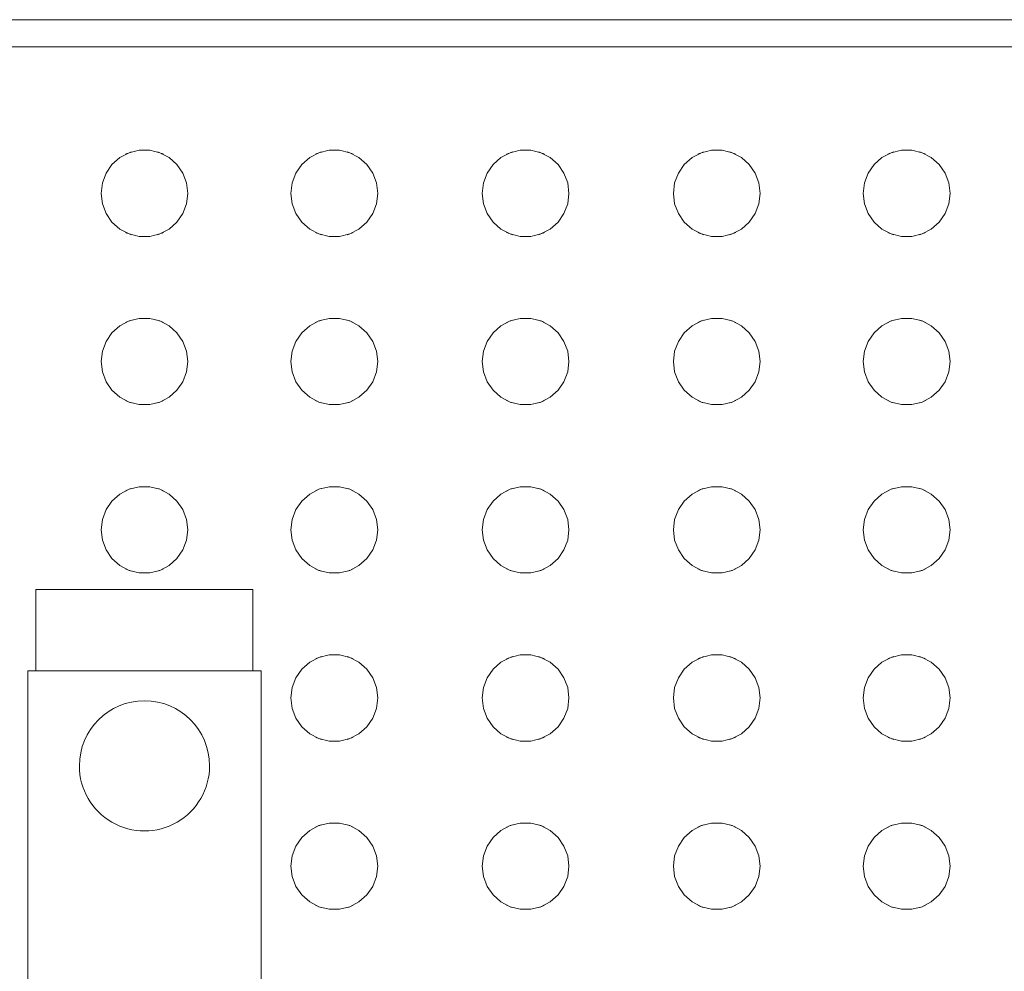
# Model space of a CAD drawing. Header units: metres. Extents: x 1.7 to 42.3, y -72.9 to -47.6.
# Tile 28 of 216: x 10.953 to 11.134, y -70.912 to -70.737. Entities that reach past the tile are written whole.
import ezdxf

# ---------------------------------------------------------------- set-up
doc = ezdxf.new("R2010")
doc.units = ezdxf.units.M
doc.layers.add('A-GENM', color=7, linetype='Continuous', lineweight=18)

# ---------------------------------------------------------------- blocks, each defined once
blk = doc.blocks.new('Grupo1_TIP_19dez18_BebedouroRefrig_BebedouroIndustrial100litros_ABDI-MDIC - Grupo1_TIP_19dez18_BebedouroRefrig_BebedouroIndustrial100litros_ABDI-MDIC-5384539-2PAV - FRIGORÍFICA')
at = {"layer": 'A-GENM', "color": 253, "true_color": 0xaaaaaa}
for p, q in [((-0.0215, -0.24589), (-0.0215, -0.37)), ((0.0215, -0.37), (0.0215, -0.24589)), ((-0.0215, -0.37), (0.0215, -0.37)), ((-0.02, -0.37), (-0.02, -0.385)), ((0.02, -0.385), (0.02, -0.37)), ((-0.02, -0.385), (0.02, -0.385)), ((0.335, -0.485), (-0.335, -0.485)), ((0.34, -0.49), (-0.34, -0.49))]:
    blk.add_line(p, q, dxfattribs=at)
at = {"layer": 'A-GENM', "color": 253, "true_color": 0xaaaaaa, "flags": 128}
for points in [[(-0.14849, -0.334), (-0.14826, -0.33209), (-0.14758, -0.33028), (-0.14648, -0.3287), (-0.14504, -0.32742), (-0.14333, -0.32652), (-0.14146, -0.32606), (-0.13953, -0.32606), (-0.13766, -0.32652), (-0.13595, -0.32742), (-0.1345, -0.3287), (-0.13341, -0.33028), (-0.13272, -0.33209), (-0.13249, -0.334)], [(-0.11349, -0.334), (-0.11326, -0.33209), (-0.11258, -0.33028), (-0.11148, -0.3287), (-0.11004, -0.32742), (-0.10833, -0.32652), (-0.10646, -0.32606), (-0.10453, -0.32606), (-0.10266, -0.32652), (-0.10095, -0.32742), (-0.0995, -0.3287), (-0.09841, -0.33028), (-0.09772, -0.33209), (-0.09749, -0.334)], [(-0.07825, -0.334), (-0.07801, -0.33209), (-0.07733, -0.33028), (-0.07623, -0.3287), (-0.07479, -0.32742), (-0.07308, -0.32652), (-0.07121, -0.32606), (-0.06928, -0.32606), (-0.06741, -0.32652), (-0.0657, -0.32742), (-0.06426, -0.3287), (-0.06316, -0.33028), (-0.06248, -0.33209), (-0.06225, -0.334)], [(-0.043, -0.334), (-0.04277, -0.33209), (-0.04208, -0.33028), (-0.04099, -0.3287), (-0.03954, -0.32742), (-0.03784, -0.32652), (-0.03596, -0.32606), (-0.03404, -0.32606), (-0.03216, -0.32652), (-0.03046, -0.32742), (-0.02901, -0.3287), (-0.02792, -0.33028), (-0.02723, -0.33209), (-0.027, -0.334)], [(-0.13249, -0.334), (-0.13272, -0.33591), (-0.13341, -0.33772), (-0.1345, -0.3393), (-0.13595, -0.34058), (-0.13766, -0.34148), (-0.13953, -0.34194), (-0.14146, -0.34194), (-0.14333, -0.34148), (-0.14504, -0.34058), (-0.14648, -0.3393), (-0.14758, -0.33772), (-0.14826, -0.33591), (-0.14849, -0.334)], [(-0.09749, -0.334), (-0.09772, -0.33591), (-0.09841, -0.33772), (-0.0995, -0.3393), (-0.10095, -0.34058), (-0.10266, -0.34148), (-0.10453, -0.34194), (-0.10646, -0.34194), (-0.10833, -0.34148), (-0.11004, -0.34058), (-0.11148, -0.3393), (-0.11258, -0.33772), (-0.11326, -0.33591), (-0.11349, -0.334)], [(-0.06225, -0.334), (-0.06248, -0.33591), (-0.06316, -0.33772), (-0.06426, -0.3393), (-0.0657, -0.34058), (-0.06741, -0.34148), (-0.06928, -0.34194), (-0.07121, -0.34194), (-0.07308, -0.34148), (-0.07479, -0.34058), (-0.07623, -0.3393), (-0.07733, -0.33772), (-0.07801, -0.33591), (-0.07825, -0.334)], [(-0.027, -0.334), (-0.02723, -0.33591), (-0.02792, -0.33772), (-0.02901, -0.3393), (-0.03046, -0.34058), (-0.03216, -0.34148), (-0.03404, -0.34194), (-0.03596, -0.34194), (-0.03784, -0.34148), (-0.03954, -0.34058), (-0.04099, -0.3393), (-0.04208, -0.33772), (-0.04277, -0.33591), (-0.043, -0.334)], [(-0.14849, -0.365), (-0.14826, -0.36309), (-0.14758, -0.36128), (-0.14648, -0.3597), (-0.14504, -0.35842), (-0.14333, -0.35752), (-0.14146, -0.35706), (-0.13953, -0.35706), (-0.13766, -0.35752), (-0.13595, -0.35842), (-0.1345, -0.3597), (-0.13341, -0.36128), (-0.13272, -0.36309), (-0.13249, -0.365)], [(-0.11349, -0.365), (-0.11326, -0.36309), (-0.11258, -0.36128), (-0.11148, -0.3597), (-0.11004, -0.35842), (-0.10833, -0.35752), (-0.10646, -0.35706), (-0.10453, -0.35706), (-0.10266, -0.35752), (-0.10095, -0.35842), (-0.0995, -0.3597), (-0.09841, -0.36128), (-0.09772, -0.36309), (-0.09749, -0.365)], [(-0.07825, -0.365), (-0.07801, -0.36309), (-0.07733, -0.36128), (-0.07623, -0.3597), (-0.07479, -0.35842), (-0.07308, -0.35752), (-0.07121, -0.35706), (-0.06928, -0.35706), (-0.06741, -0.35752), (-0.0657, -0.35842), (-0.06426, -0.3597), (-0.06316, -0.36128), (-0.06248, -0.36309), (-0.06225, -0.365)], [(-0.043, -0.365), (-0.04277, -0.36309), (-0.04208, -0.36128), (-0.04099, -0.3597), (-0.03954, -0.35842), (-0.03784, -0.35752), (-0.03596, -0.35706), (-0.03404, -0.35706), (-0.03216, -0.35752), (-0.03046, -0.35842), (-0.02901, -0.3597), (-0.02792, -0.36128), (-0.02723, -0.36309), (-0.027, -0.365)], [(-0.13249, -0.365), (-0.13272, -0.36691), (-0.13341, -0.36872), (-0.1345, -0.3703), (-0.13595, -0.37158), (-0.13766, -0.37248), (-0.13953, -0.37294), (-0.14146, -0.37294), (-0.14333, -0.37248), (-0.14504, -0.37158), (-0.14648, -0.3703), (-0.14758, -0.36872), (-0.14826, -0.36691), (-0.14849, -0.365)], [(-0.09749, -0.365), (-0.09772, -0.36691), (-0.09841, -0.36872), (-0.0995, -0.3703), (-0.10095, -0.37158), (-0.10266, -0.37248), (-0.10453, -0.37294), (-0.10646, -0.37294), (-0.10833, -0.37248), (-0.11004, -0.37158), (-0.11148, -0.3703), (-0.11258, -0.36872), (-0.11326, -0.36691), (-0.11349, -0.365)], [(-0.06225, -0.365), (-0.06248, -0.36691), (-0.06316, -0.36872), (-0.06426, -0.3703), (-0.0657, -0.37158), (-0.06741, -0.37248), (-0.06928, -0.37294), (-0.07121, -0.37294), (-0.07308, -0.37248), (-0.07479, -0.37158), (-0.07623, -0.3703), (-0.07733, -0.36872), (-0.07801, -0.36691), (-0.07825, -0.365)], [(-0.027, -0.365), (-0.02723, -0.36691), (-0.02792, -0.36872), (-0.02901, -0.3703), (-0.03046, -0.37158), (-0.03216, -0.37248), (-0.03404, -0.37294), (-0.03596, -0.37294), (-0.03784, -0.37248), (-0.03954, -0.37158), (-0.04099, -0.3703), (-0.04208, -0.36872), (-0.04277, -0.36691), (-0.043, -0.365)], [(-0.14849, -0.396), (-0.14826, -0.39409), (-0.14758, -0.39228), (-0.14648, -0.3907), (-0.14504, -0.38942), (-0.14333, -0.38852), (-0.14146, -0.38806), (-0.13953, -0.38806), (-0.13766, -0.38852), (-0.13595, -0.38942), (-0.1345, -0.3907), (-0.13341, -0.39228), (-0.13272, -0.39409), (-0.13249, -0.396)], [(-0.11349, -0.396), (-0.11326, -0.39409), (-0.11258, -0.39228), (-0.11148, -0.3907), (-0.11004, -0.38942), (-0.10833, -0.38852), (-0.10646, -0.38806), (-0.10453, -0.38806), (-0.10266, -0.38852), (-0.10095, -0.38942), (-0.0995, -0.3907), (-0.09841, -0.39228), (-0.09772, -0.39409), (-0.09749, -0.396)], [(-0.07825, -0.396), (-0.07801, -0.39409), (-0.07733, -0.39228), (-0.07623, -0.3907), (-0.07479, -0.38942), (-0.07308, -0.38852), (-0.07121, -0.38806), (-0.06928, -0.38806), (-0.06741, -0.38852), (-0.0657, -0.38942), (-0.06426, -0.3907), (-0.06316, -0.39228), (-0.06248, -0.39409), (-0.06225, -0.396)], [(-0.043, -0.396), (-0.04277, -0.39409), (-0.04208, -0.39228), (-0.04099, -0.3907), (-0.03954, -0.38942), (-0.03784, -0.38852), (-0.03596, -0.38806), (-0.03404, -0.38806), (-0.03216, -0.38852), (-0.03046, -0.38942), (-0.02901, -0.3907), (-0.02792, -0.39228), (-0.02723, -0.39409), (-0.027, -0.396)], [(-0.008, -0.396), (-0.00777, -0.39409), (-0.00708, -0.39228), (-0.00599, -0.3907), (-0.00454, -0.38942), (-0.00284, -0.38852), (-0.00096, -0.38806), (0.00096, -0.38806), (0.00284, -0.38852), (0.00454, -0.38942), (0.00599, -0.3907), (0.00708, -0.39228), (0.00777, -0.39409), (0.008, -0.396)], [(-0.13249, -0.396), (-0.13272, -0.39791), (-0.13341, -0.39972), (-0.1345, -0.4013), (-0.13595, -0.40258), (-0.13766, -0.40348), (-0.13953, -0.40394), (-0.14146, -0.40394), (-0.14333, -0.40348), (-0.14504, -0.40258), (-0.14648, -0.4013), (-0.14758, -0.39972), (-0.14826, -0.39791), (-0.14849, -0.396)], [(-0.09749, -0.396), (-0.09772, -0.39791), (-0.09841, -0.39972), (-0.0995, -0.4013), (-0.10095, -0.40258), (-0.10266, -0.40348), (-0.10453, -0.40394), (-0.10646, -0.40394), (-0.10833, -0.40348), (-0.11004, -0.40258), (-0.11148, -0.4013), (-0.11258, -0.39972), (-0.11326, -0.39791), (-0.11349, -0.396)], [(-0.06225, -0.396), (-0.06248, -0.39791), (-0.06316, -0.39972), (-0.06426, -0.4013), (-0.0657, -0.40258), (-0.06741, -0.40348), (-0.06928, -0.40394), (-0.07121, -0.40394), (-0.07308, -0.40348), (-0.07479, -0.40258), (-0.07623, -0.4013), (-0.07733, -0.39972), (-0.07801, -0.39791), (-0.07825, -0.396)], [(-0.027, -0.396), (-0.02723, -0.39791), (-0.02792, -0.39972), (-0.02901, -0.4013), (-0.03046, -0.40258), (-0.03216, -0.40348), (-0.03404, -0.40394), (-0.03596, -0.40394), (-0.03784, -0.40348), (-0.03954, -0.40258), (-0.04099, -0.4013), (-0.04208, -0.39972), (-0.04277, -0.39791), (-0.043, -0.396)], [(0.008, -0.396), (0.00777, -0.39791), (0.00708, -0.39972), (0.00599, -0.4013), (0.00454, -0.40258), (0.00284, -0.40348), (0.00096, -0.40394), (-0.00096, -0.40394), (-0.00284, -0.40348), (-0.00454, -0.40258), (-0.00599, -0.4013), (-0.00708, -0.39972), (-0.00777, -0.39791), (-0.008, -0.396)], [(-0.14849, -0.427), (-0.14826, -0.42509), (-0.14758, -0.42328), (-0.14648, -0.4217), (-0.14504, -0.42042), (-0.14333, -0.41952), (-0.14146, -0.41906), (-0.13953, -0.41906), (-0.13766, -0.41952), (-0.13595, -0.42042), (-0.1345, -0.4217), (-0.13341, -0.42328), (-0.13272, -0.42509), (-0.13249, -0.427)], [(-0.11349, -0.427), (-0.11326, -0.42509), (-0.11258, -0.42328), (-0.11148, -0.4217), (-0.11004, -0.42042), (-0.10833, -0.41952), (-0.10646, -0.41906), (-0.10453, -0.41906), (-0.10266, -0.41952), (-0.10095, -0.42042), (-0.0995, -0.4217), (-0.09841, -0.42328), (-0.09772, -0.42509), (-0.09749, -0.427)], [(-0.07825, -0.427), (-0.07801, -0.42509), (-0.07733, -0.42328), (-0.07623, -0.4217), (-0.07479, -0.42042), (-0.07308, -0.41952), (-0.07121, -0.41906), (-0.06928, -0.41906), (-0.06741, -0.41952), (-0.0657, -0.42042), (-0.06426, -0.4217), (-0.06316, -0.42328), (-0.06248, -0.42509), (-0.06225, -0.427)], [(-0.043, -0.427), (-0.04277, -0.42509), (-0.04208, -0.42328), (-0.04099, -0.4217), (-0.03954, -0.42042), (-0.03784, -0.41952), (-0.03596, -0.41906), (-0.03404, -0.41906), (-0.03216, -0.41952), (-0.03046, -0.42042), (-0.02901, -0.4217), (-0.02792, -0.42328), (-0.02723, -0.42509), (-0.027, -0.427)], [(-0.008, -0.427), (-0.00777, -0.42509), (-0.00708, -0.42328), (-0.00599, -0.4217), (-0.00454, -0.42042), (-0.00284, -0.41952), (-0.00096, -0.41906), (0.00096, -0.41906), (0.00284, -0.41952), (0.00454, -0.42042), (0.00599, -0.4217), (0.00708, -0.42328), (0.00777, -0.42509), (0.008, -0.427)], [(-0.13249, -0.427), (-0.13272, -0.42891), (-0.13341, -0.43072), (-0.1345, -0.4323), (-0.13595, -0.43358), (-0.13766, -0.43448), (-0.13953, -0.43494), (-0.14146, -0.43494), (-0.14333, -0.43448), (-0.14504, -0.43358), (-0.14648, -0.4323), (-0.14758, -0.43072), (-0.14826, -0.42891), (-0.14849, -0.427)], [(-0.09749, -0.427), (-0.09772, -0.42891), (-0.09841, -0.43072), (-0.0995, -0.4323), (-0.10095, -0.43358), (-0.10266, -0.43448), (-0.10453, -0.43494), (-0.10646, -0.43494), (-0.10833, -0.43448), (-0.11004, -0.43358), (-0.11148, -0.4323), (-0.11258, -0.43072), (-0.11326, -0.42891), (-0.11349, -0.427)], [(-0.06225, -0.427), (-0.06248, -0.42891), (-0.06316, -0.43072), (-0.06426, -0.4323), (-0.0657, -0.43358), (-0.06741, -0.43448), (-0.06928, -0.43494), (-0.07121, -0.43494), (-0.07308, -0.43448), (-0.07479, -0.43358), (-0.07623, -0.4323), (-0.07733, -0.43072), (-0.07801, -0.42891), (-0.07825, -0.427)], [(-0.027, -0.427), (-0.02723, -0.42891), (-0.02792, -0.43072), (-0.02901, -0.4323), (-0.03046, -0.43358), (-0.03216, -0.43448), (-0.03404, -0.43494), (-0.03596, -0.43494), (-0.03784, -0.43448), (-0.03954, -0.43358), (-0.04099, -0.4323), (-0.04208, -0.43072), (-0.04277, -0.42891), (-0.043, -0.427)], [(0.008, -0.427), (0.00777, -0.42891), (0.00708, -0.43072), (0.00599, -0.4323), (0.00454, -0.43358), (0.00284, -0.43448), (0.00096, -0.43494), (-0.00096, -0.43494), (-0.00284, -0.43448), (-0.00454, -0.43358), (-0.00599, -0.4323), (-0.00708, -0.43072), (-0.00777, -0.42891), (-0.008, -0.427)], [(-0.14849, -0.458), (-0.14826, -0.45609), (-0.14758, -0.45428), (-0.14648, -0.4527), (-0.14504, -0.45142), (-0.14333, -0.45052), (-0.14146, -0.45006), (-0.13953, -0.45006), (-0.13766, -0.45052), (-0.13595, -0.45142), (-0.1345, -0.4527), (-0.13341, -0.45428), (-0.13272, -0.45609), (-0.13249, -0.458)], [(-0.11349, -0.458), (-0.11326, -0.45609), (-0.11258, -0.45428), (-0.11148, -0.4527), (-0.11004, -0.45142), (-0.10833, -0.45052), (-0.10646, -0.45006), (-0.10453, -0.45006), (-0.10266, -0.45052), (-0.10095, -0.45142), (-0.0995, -0.4527), (-0.09841, -0.45428), (-0.09772, -0.45609), (-0.09749, -0.458)], [(-0.07825, -0.458), (-0.07801, -0.45609), (-0.07733, -0.45428), (-0.07623, -0.4527), (-0.07479, -0.45142), (-0.07308, -0.45052), (-0.07121, -0.45006), (-0.06928, -0.45006), (-0.06741, -0.45052), (-0.0657, -0.45142), (-0.06426, -0.4527), (-0.06316, -0.45428), (-0.06248, -0.45609), (-0.06225, -0.458)], [(-0.043, -0.458), (-0.04277, -0.45609), (-0.04208, -0.45428), (-0.04099, -0.4527), (-0.03954, -0.45142), (-0.03784, -0.45052), (-0.03596, -0.45006), (-0.03404, -0.45006), (-0.03216, -0.45052), (-0.03046, -0.45142), (-0.02901, -0.4527), (-0.02792, -0.45428), (-0.02723, -0.45609), (-0.027, -0.458)], [(-0.008, -0.458), (-0.00777, -0.45609), (-0.00708, -0.45428), (-0.00599, -0.4527), (-0.00454, -0.45142), (-0.00284, -0.45052), (-0.00096, -0.45006), (0.00096, -0.45006), (0.00284, -0.45052), (0.00454, -0.45142), (0.00599, -0.4527), (0.00708, -0.45428), (0.00777, -0.45609), (0.008, -0.458)], [(-0.13249, -0.458), (-0.13272, -0.45991), (-0.13341, -0.46172), (-0.1345, -0.4633), (-0.13595, -0.46458), (-0.13766, -0.46548), (-0.13953, -0.46594), (-0.14146, -0.46594), (-0.14333, -0.46548), (-0.14504, -0.46458), (-0.14648, -0.4633), (-0.14758, -0.46172), (-0.14826, -0.45991), (-0.14849, -0.458)], [(-0.09749, -0.458), (-0.09772, -0.45991), (-0.09841, -0.46172), (-0.0995, -0.4633), (-0.10095, -0.46458), (-0.10266, -0.46548), (-0.10453, -0.46594), (-0.10646, -0.46594), (-0.10833, -0.46548), (-0.11004, -0.46458), (-0.11148, -0.4633), (-0.11258, -0.46172), (-0.11326, -0.45991), (-0.11349, -0.458)], [(-0.06225, -0.458), (-0.06248, -0.45991), (-0.06316, -0.46172), (-0.06426, -0.4633), (-0.0657, -0.46458), (-0.06741, -0.46548), (-0.06928, -0.46594), (-0.07121, -0.46594), (-0.07308, -0.46548), (-0.07479, -0.46458), (-0.07623, -0.4633), (-0.07733, -0.46172), (-0.07801, -0.45991), (-0.07825, -0.458)], [(-0.027, -0.458), (-0.02723, -0.45991), (-0.02792, -0.46172), (-0.02901, -0.4633), (-0.03046, -0.46458), (-0.03216, -0.46548), (-0.03404, -0.46594), (-0.03596, -0.46594), (-0.03784, -0.46548), (-0.03954, -0.46458), (-0.04099, -0.4633), (-0.04208, -0.46172), (-0.04277, -0.45991), (-0.043, -0.458)], [(0.008, -0.458), (0.00777, -0.45991), (0.00708, -0.46172), (0.00599, -0.4633), (0.00454, -0.46458), (0.00284, -0.46548), (0.00096, -0.46594), (-0.00096, -0.46594), (-0.00284, -0.46548), (-0.00454, -0.46458), (-0.00599, -0.4633), (-0.00708, -0.46172), (-0.00777, -0.45991), (-0.008, -0.458)]]:
    blk.add_lwpolyline(points, dxfattribs=at)
at = {"layer": 'A-GENM', "color": 253, "true_color": 0xaaaaaa}
for centre, radius, start, end in [((-0.14049, -0.334), 0.008, 107.7069, 115.8856), ((-0.14049, -0.334), 0.008, 64.1144, 72.2931), ((-0.10549, -0.334), 0.008, 107.7069, 115.8856), ((-0.10549, -0.334), 0.008, 64.1144, 72.2931), ((-0.07025, -0.334), 0.008, 107.7069, 115.8856), ((-0.07025, -0.334), 0.008, 64.1144, 72.2931), ((-0.035, -0.334), 0.008, 107.7069, 115.8856), ((-0.035, -0.334), 0.008, 64.1144, 72.2931), ((-0.14049, -0.334), 0.008, 244.1144, 252.2931), ((-0.14049, -0.334), 0.008, 287.7069, 295.8856), ((-0.10549, -0.334), 0.008, 244.1144, 252.2931), ((-0.10549, -0.334), 0.008, 287.7069, 295.8856), ((-0.07025, -0.334), 0.008, 244.1144, 252.2931), ((-0.07025, -0.334), 0.008, 287.7069, 295.8856), ((-0.035, -0.334), 0.008, 244.1144, 252.2931), ((-0.035, -0.334), 0.008, 287.7069, 295.8856), ((0, -0.3525), 0.012, 360, 180), ((0, -0.3525), 0.012, 180, 360), ((-0.14049, -0.365), 0.008, 107.7069, 115.8856), ((-0.14049, -0.365), 0.008, 64.1144, 72.2931), ((-0.10549, -0.365), 0.008, 107.7069, 115.8856), ((-0.10549, -0.365), 0.008, 64.1144, 72.2931), ((-0.07025, -0.365), 0.008, 107.7069, 115.8856), ((-0.07025, -0.365), 0.008, 64.1144, 72.2931), ((-0.035, -0.365), 0.008, 107.7069, 115.8856), ((-0.035, -0.365), 0.008, 64.1144, 72.2931), ((-0.14049, -0.365), 0.008, 244.1144, 252.2931), ((-0.14049, -0.365), 0.008, 287.7069, 295.8856), ((-0.10549, -0.365), 0.008, 244.1144, 252.2931), ((-0.10549, -0.365), 0.008, 287.7069, 295.8856), ((-0.07025, -0.365), 0.008, 244.1144, 252.2931), ((-0.07025, -0.365), 0.008, 287.7069, 295.8856), ((-0.035, -0.365), 0.008, 244.1144, 252.2931), ((-0.035, -0.365), 0.008, 287.7069, 295.8856), ((-0.14049, -0.396), 0.008, 107.7069, 115.8856), ((-0.14049, -0.396), 0.008, 64.1144, 72.2931), ((-0.10549, -0.396), 0.008, 107.7069, 115.8856), ((-0.10549, -0.396), 0.008, 64.1144, 72.2931), ((-0.07025, -0.396), 0.008, 107.7069, 115.8856), ((-0.07025, -0.396), 0.008, 64.1144, 72.2931), ((-0.035, -0.396), 0.008, 107.7069, 115.8856), ((-0.035, -0.396), 0.008, 64.1144, 72.2931), ((0, -0.396), 0.008, 107.7069, 115.8856), ((0, -0.396), 0.008, 64.1144, 72.2931), ((-0.14049, -0.396), 0.008, 244.1144, 252.2931), ((-0.14049, -0.396), 0.008, 287.7069, 295.8856), ((-0.10549, -0.396), 0.008, 244.1144, 252.2931), ((-0.10549, -0.396), 0.008, 287.7069, 295.8856), ((-0.07025, -0.396), 0.008, 244.1144, 252.2931), ((-0.07025, -0.396), 0.008, 287.7069, 295.8856), ((-0.035, -0.396), 0.008, 244.1144, 252.2931), ((-0.035, -0.396), 0.008, 287.7069, 295.8856), ((0, -0.396), 0.008, 244.1144, 252.2931), ((0, -0.396), 0.008, 287.7069, 295.8856), ((-0.14049, -0.427), 0.008, 107.7069, 115.8856), ((-0.14049, -0.427), 0.008, 64.1144, 72.2931), ((-0.10549, -0.427), 0.008, 107.7069, 115.8856), ((-0.10549, -0.427), 0.008, 64.1144, 72.2931), ((-0.07025, -0.427), 0.008, 107.7069, 115.8856), ((-0.07025, -0.427), 0.008, 64.1144, 72.2931), ((-0.035, -0.427), 0.008, 107.7069, 115.8856), ((-0.035, -0.427), 0.008, 64.1144, 72.2931), ((0, -0.427), 0.008, 107.7069, 115.8856), ((0, -0.427), 0.008, 64.1144, 72.2931), ((-0.14049, -0.427), 0.008, 244.1144, 252.2931), ((-0.14049, -0.427), 0.008, 287.7069, 295.8856), ((-0.10549, -0.427), 0.008, 244.1144, 252.2931), ((-0.10549, -0.427), 0.008, 287.7069, 295.8856), ((-0.07025, -0.427), 0.008, 244.1144, 252.2931), ((-0.07025, -0.427), 0.008, 287.7069, 295.8856), ((-0.035, -0.427), 0.008, 244.1144, 252.2931), ((-0.035, -0.427), 0.008, 287.7069, 295.8856), ((0, -0.427), 0.008, 244.1144, 252.2931), ((0, -0.427), 0.008, 287.7069, 295.8856), ((-0.14049, -0.458), 0.008, 107.7069, 115.8856), ((-0.14049, -0.458), 0.008, 64.1144, 72.2931), ((-0.10549, -0.458), 0.008, 107.7069, 115.8856), ((-0.10549, -0.458), 0.008, 64.1144, 72.2931), ((-0.07025, -0.458), 0.008, 107.7069, 115.8856), ((-0.07025, -0.458), 0.008, 64.1144, 72.2931), ((-0.035, -0.458), 0.008, 107.7069, 115.8856), ((-0.035, -0.458), 0.008, 64.1144, 72.2931), ((0, -0.458), 0.008, 107.7069, 115.8856), ((0, -0.458), 0.008, 64.1144, 72.2931), ((-0.14049, -0.458), 0.008, 244.1144, 252.2931), ((-0.14049, -0.458), 0.008, 287.7069, 295.8856), ((-0.10549, -0.458), 0.008, 244.1144, 252.2931), ((-0.10549, -0.458), 0.008, 287.7069, 295.8856), ((-0.07025, -0.458), 0.008, 244.1144, 252.2931), ((-0.07025, -0.458), 0.008, 287.7069, 295.8856), ((-0.035, -0.458), 0.008, 244.1144, 252.2931), ((-0.035, -0.458), 0.008, 287.7069, 295.8856), ((0, -0.458), 0.008, 244.1144, 252.2931), ((0, -0.458), 0.008, 287.7069, 295.8856)]:
    blk.add_arc(centre, radius, start, end, dxfattribs=at)
blk = doc.blocks.new('4 GRE - ESCOLA DE CINEMA E AUDIOVISUAL CINE REX R07_rvt-1-2PAV - FRIGORÍFICA')
at = {"layer": 'A-GENM', "color": 253, "lineweight": 18, "true_color": 0xaaaaaa, "rotation": 180}
blk.add_blockref('Grupo1_TIP_19dez18_BebedouroRefrig_BebedouroIndustrial100litros_ABDI-MDIC - Grupo1_TIP_19dez18_BebedouroRefrig_BebedouroIndustrial100litros_ABDI-MDIC-5384539-2PAV - FRIGORÍFICA', (10.97566, -71.22694), dxfattribs=at)

msp = doc.modelspace()

# ---------------------------------------------------------------- block references
at = {"lineweight": 5}
msp.add_blockref('4 GRE - ESCOLA DE CINEMA E AUDIOVISUAL CINE REX R07_rvt-1-2PAV - FRIGORÍFICA', (0, 0), dxfattribs=at)

doc.saveas('drawing.dxf')
